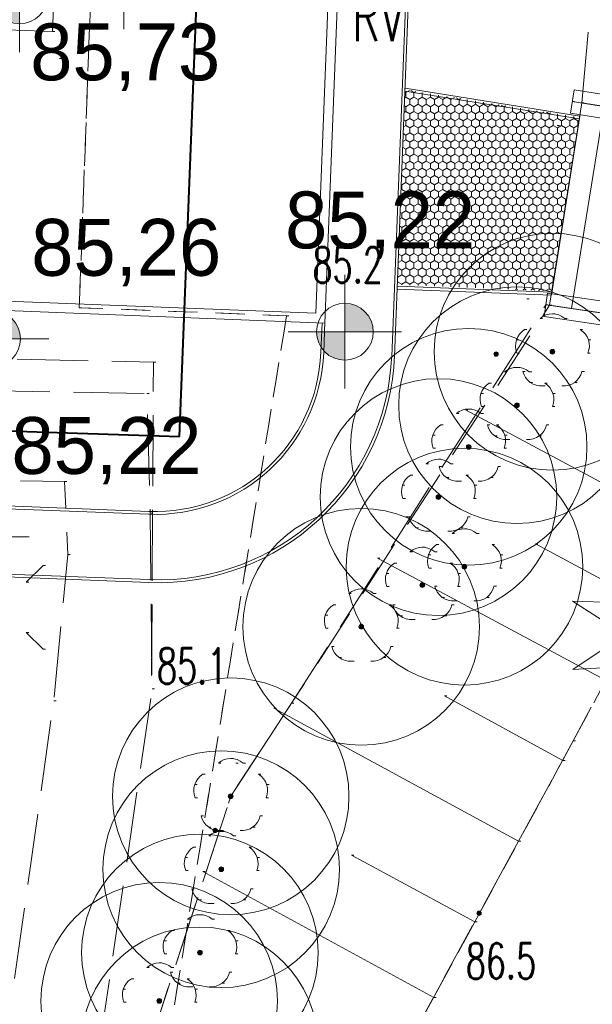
# Model space of a CAD drawing. Extents: x -134780 to 5540120, y 74663 to 5964901.
# Tile 25 of 71: x 5539594 to 5539606, y 5961311 to 5961332. Entities that reach past the tile are written whole.
import ezdxf

# ---------------------------------------------------------------- set-up
doc = ezdxf.new("R2010")
doc.units = 0
doc.header["$MEASUREMENT"] = 0
doc.set_wipeout_variables(frame=1)
for name, pattern in [('L_0_03', [1, 0.5, -0.5]), ('L_0_05', [1.75, 1.25, -0.5]), ('L_0_06', [2, 1.5, -0.5])]:
    doc.linetypes.add(name, pattern=pattern)
for name, color, linetype, lineweight in [('000_Inne__niezydentyfikowane__Nr_Pióra__7', 7, 'Continuous', 13), ('0_Nr_Pióra__7', 7, 'Continuous', 13), ('Arch drogi_Nr_Pióra__21', 7, 'Continuous', 9), ('bt_Nr_Pióra__7', 7, 'Continuous', 13), ('chodnik_Nr_Pióra__7', 7, 'Continuous', 13), ('drzewo_lisciaste_Nr_Pióra__7', 7, 'Continuous', 13), ('inny_obiekt_zagospodarowania_terenu_Nr_Pióra__7', 7, 'Continuous', 13), ('INWENT RZĘDNE_Nr_Pióra__21', 7, 'Continuous', 9), ('KR_ObiektKarto_Nr_Pióra__7', 7, 'Continuous', 13), ('latarnia_Nr_Pióra__7', 7, 'Continuous', 13), ('mapa', 7, 'Continuous', 13), ('mur_op_Nr_Pióra__7', 7, 'Continuous', 13), ('pikieta_naturalna_Atr2_Nr_Pióra__7', 7, 'Continuous', 13), ('pikieta_naturalna_Nr_Pióra__7', 7, 'Continuous', 13), ('sch_Nr_Pióra__7', 7, 'Continuous', 13), ('skarpa_nieumocniona_Nr_Pióra__7', 7, 'Continuous', 13), ('skarpa_Nr_Pióra__7', 7, 'Continuous', 13), ('zasuwa_lub_zawor_Nr_Pióra__7', 7, 'Continuous', 13)]:
    doc.layers.add(name, color=color, linetype=linetype, lineweight=lineweight)
for name, color, linetype, lineweight, true_color in [('209_oznaczenie_konturu_klasyfikacyjnego_Nr_Pióra__3', 7, 'Continuous', 18, 0xff6600), ('217_kontur_klasyfikacyjny_Nr_Pióra__3', 7, 'Continuous', 18, 0xff6600), ('218_kontur_uzytku_gruntowego_Nr_Pióra__3', 7, 'Continuous', 18, 0xff6600), ('_woda2', 7, 'Continuous', 30, 0x0b2af4), ('arch wypelnienia_Nr_Pióra__22', 7, 'Continuous', 9, 0x7f7f7f), ('Arch zieleń_Nr_Pióra__4', 7, 'Continuous', 9, 0x029e21)]:
    doc.layers.add(name, color=color, linetype=linetype, lineweight=lineweight, true_color=true_color)
doc.layers.add('INWENT RZĘDNE', color=7, linetype='Continuous')
doc.styles.add('GENERATED_STYLE_1', font='txt')
doc.styles.add('GENERATED_STYLE_7', font='Simplex.shx', dxfattribs={"bigfont": 'BIGFONT.SHX'})
doc.linetypes.add('L_0_29_SHX', pattern='A,0,[1,Rusinowo ZAGOSPODAROWANIE1.Shx,S=5,R=0,X=0,Y=0],-5,0', length=5)

# ---------------------------------------------------------------- blocks, each defined once
blk = doc.blocks.new('Koty wysokościowe_53', base_point=(-120141, 107004))
at = {"layer": 'INWENT RZĘDNE_Nr_Pióra__21', "linetype": 'Continuous'}
for points in [[(-120141, 107004), (-119541, 107004), (-119586, 107233), (-119716, 107428), (-119911, 107558), (-120141, 107604)], [(-120141, 107004), (-120741, 107004), (-120695, 106774), (-120565, 106579), (-120370, 106449), (-120141, 106404)]]:
    blk.add_hatch(color=256, dxfattribs=at).paths.add_polyline_path(points, flags=0)
for p, q in [((-120141, 105804), (-120141, 108204)), ((-121341, 107004), (-118941, 107004))]:
    blk.add_line(p, q, dxfattribs=at)
blk.add_circle((-120141, 107004), 600, dxfattribs=at)
at = {"layer": 'INWENT RZĘDNE_Nr_Pióra__21', "insert": (-119915, 104985), "char_height": 1200, "attachment_point": 7, "style": 'GENERATED_STYLE_1'}
blk.add_mtext('{85,73}', dxfattribs=at)
blk = doc.blocks.new('Koty wysokościowe_50', base_point=(-121136, 95562))
at = {"layer": 'INWENT RZĘDNE_Nr_Pióra__21', "linetype": 'Continuous'}
for points in [[(-121136, 95562), (-120536, 95562), (-120582, 95792), (-120712, 95987), (-120907, 96117), (-121136, 96162)], [(-121136, 95562), (-121736, 95562), (-121691, 95333), (-121561, 95138), (-121366, 95008), (-121136, 94962)]]:
    blk.add_hatch(color=256, dxfattribs=at).paths.add_polyline_path(points, flags=0)
for p, q in [((-121136, 94362), (-121136, 96762)), ((-122336, 95562), (-119936, 95562))]:
    blk.add_line(p, q, dxfattribs=at)
blk.add_circle((-121136, 95562), 600, dxfattribs=at)
at = {"layer": 'INWENT RZĘDNE_Nr_Pióra__21', "insert": (-120310, 96671), "char_height": 1200, "attachment_point": 7, "style": 'GENERATED_STYLE_1'}
blk.add_mtext('{85,22}', dxfattribs=at)
blk = doc.blocks.new('Koty wysokościowe_25', base_point=(-113264, 99896))
at = {"layer": 'INWENT RZĘDNE_Nr_Pióra__21', "linetype": 'Continuous'}
for points in [[(-113264, 99896), (-112664, 99896), (-112710, 100126), (-112840, 100321), (-113035, 100451), (-113264, 100496)], [(-113264, 99896), (-113864, 99896), (-113818, 99667), (-113688, 99472), (-113494, 99342), (-113264, 99296)]]:
    blk.add_hatch(color=256, dxfattribs=at).paths.add_polyline_path(points, flags=0)
for p, q in [((-113264, 98696), (-113264, 101096)), ((-114464, 99896), (-112064, 99896))]:
    blk.add_line(p, q, dxfattribs=at)
blk.add_circle((-113264, 99896), 600, dxfattribs=at)
at = {"layer": 'INWENT RZĘDNE_Nr_Pióra__21', "insert": (-114527, 101435), "char_height": 1200, "attachment_point": 7, "style": 'GENERATED_STYLE_1'}
blk.add_mtext('{85,22}', dxfattribs=at)
blk = doc.blocks.new('Koty wysokościowe_14', base_point=(-120721, 99747))
at = {"layer": 'INWENT RZĘDNE_Nr_Pióra__21', "linetype": 'Continuous'}
for points in [[(-120721, 99747), (-120121, 99747), (-120167, 99977), (-120297, 100171), (-120491, 100301), (-120721, 100347)], [(-120721, 99747), (-121321, 99747), (-121275, 99517), (-121145, 99323), (-120951, 99193), (-120721, 99147)]]:
    blk.add_hatch(color=256, dxfattribs=at).paths.add_polyline_path(points, flags=0)
for p, q in [((-120721, 98547), (-120721, 100947)), ((-121921, 99747), (-119521, 99747))]:
    blk.add_line(p, q, dxfattribs=at)
blk.add_circle((-120721, 99747), 600, dxfattribs=at)
at = {"layer": 'INWENT RZĘDNE_Nr_Pióra__21', "insert": (-119894, 100856), "char_height": 1200, "attachment_point": 7, "style": 'GENERATED_STYLE_1'}
blk.add_mtext('{85,26}', dxfattribs=at)
blk = doc.blocks.new('Koty wysokościowe_13', base_point=(-117936, 107489))
at = {"layer": 'INWENT RZĘDNE_Nr_Pióra__21', "linetype": 'Continuous'}
for points in [[(-117936, 107489), (-117336, 107489), (-117382, 107718), (-117512, 107913), (-117706, 108043), (-117936, 108089)], [(-117936, 107489), (-118536, 107489), (-118490, 107259), (-118360, 107065), (-118166, 106935), (-117936, 106889)]]:
    blk.add_hatch(color=256, dxfattribs=at).paths.add_polyline_path(points, flags=0)
for p, q in [((-117936, 106289), (-117936, 108689)), ((-119136, 107489), (-116736, 107489))]:
    blk.add_line(p, q, dxfattribs=at)
blk.add_circle((-117936, 107489), 600, dxfattribs=at)
at = {"layer": 'INWENT RZĘDNE_Nr_Pióra__21', "insert": (-117422, 107078), "char_height": 1200, "attachment_point": 7, "style": 'GENERATED_STYLE_1'}
blk.add_mtext('{85,26}', dxfattribs=at)
blk = doc.blocks.new('mapa')
at = {"layer": 'arch wypelnienia_Nr_Pióra__22', "linetype": 'Continuous'}
h = blk.add_hatch(dxfattribs=at)
h.set_pattern_fill('Hexagonal', color=252, scale=0.001, style=0, pattern_type=2)
h.set_pattern_definition([(90, (5539713.8376, 5961225.37486), (-0.17320508, 0), [0.1, -0.2]), (90, (5539713.751, 5961225.52486), (-0.17320508, 0), [0.1, -0.2]), (150, (5539713.8376, 5961225.47486), (0.08660254, 0.15), [0.1, -0.2]), (150, (5539713.66439, 5961225.47486), (0.08660254, 0.15), [0.1, -0.2]), (210, (5539713.8376, 5961225.37486), (-0.08660254, 0.15), [0.1, -0.2]), (210, (5539713.66439, 5961225.37486), (-0.08660254, 0.15), [0.1, -0.2])])
h.paths.add_polyline_path([(5539605.532, 5961329.796), (5539601.844, 5961330.384), (5539601.683, 5961326.263), (5539604.949, 5961326.135)], flags=0)
at = {"layer": 'drzewo_lisciaste_Nr_Pióra__7', "linetype": 'Continuous'}
for points in [[(5539604.96, 5961324.8, 1), (5539604.96, 5961324.9, 1)], [(5539604.21, 5961323.67, 1), (5539604.21, 5961323.77, 1)], [(5539603.19, 5961322.79, 1), (5539603.19, 5961322.89, 1)], [(5539602.55, 5961321.73, 1), (5539602.55, 5961321.83, 1)], [(5539603.1, 5961320.26, 1), (5539603.1, 5961320.36, 1)], [(5539602.21, 5961319.87, 1), (5539602.21, 5961319.97, 1)], [(5539600.92, 5961318.99, 1), (5539600.92, 5961319.09, 1)], [(5539598.16, 5961315.41, 1), (5539598.16, 5961315.51, 1)], [(5539597.96, 5961313.87, 1), (5539597.96, 5961313.97, 1)], [(5539597.51, 5961312.11, 1), (5539597.51, 5961312.21, 1)], [(5539596.65, 5961311.09, 1), (5539596.65, 5961311.19, 1)]]:
    blk.add_hatch(color=252, dxfattribs=at).paths.add_polyline_path(points, flags=0)
at = {"layer": 'pikieta_naturalna_Nr_Pióra__7', "linetype": 'Continuous'}
for points in [[(5539603.77, 5961324.755, 1), (5539603.77, 5961324.845, 1)], [(5539597.83, 5961314.695, 1), (5539597.83, 5961314.785, 1)], [(5539603.41, 5961312.945, 1), (5539603.41, 5961313.035, 1)]]:
    blk.add_hatch(color=252, dxfattribs=at).paths.add_polyline_path(points, flags=0)
at = {"layer": '000_Inne__niezydentyfikowane__Nr_Pióra__7', "color": 252, "linetype": 'Continuous', "flags": 128}
for points in [[(5539607.8, 5961321.12), (5539603.12, 5961323.62)], [(5539606.95, 5961319.53), (5539604.6, 5961320.79)], [(5539606.08, 5961317.91), (5539601.26, 5961320.49)], [(5539605.18, 5961316.22), (5539602.68, 5961317.58)], [(5539604.24, 5961314.51), (5539599.07, 5961317.32)], [(5539603.32, 5961312.81), (5539600.71, 5961314.22)], [(5539602.45, 5961311.21), (5539597.57, 5961313.87)]]:
    blk.add_lwpolyline(points, dxfattribs=at)
at = {"layer": '0_Nr_Pióra__7', "color": 252, "linetype": 'Continuous'}
for p, q in [((5539594.396, 5961331.61), (5539594.446, 5961331.61)), ((5539594.54, 5961331.04), (5539594.59, 5961331.04)), ((5539605.378, 5961330.135), (5539605.428, 5961330.135)), ((5539605.581, 5961330.108), (5539605.631, 5961330.108)), ((5539605.06, 5961329.63), (5539605.11, 5961329.63)), ((5539604.42, 5961325.97), (5539604.47, 5961325.97)), ((5539604.82, 5961325.84), (5539604.87, 5961325.84)), ((5539594.96, 5961325.78), (5539595.01, 5961325.78)), ((5539604.9, 5961325.83), (5539604.95, 5961325.83)), ((5539604.96, 5961325.65), (5539605.01, 5961325.65)), ((5539599.34, 5961325.61), (5539599.39, 5961325.61)), ((5539604.699, 5961325.553), (5539604.749, 5961325.553)), ((5539605.221, 5961325.553), (5539605.271, 5961325.553)), ((5539604.372, 5961325.316), (5539604.422, 5961325.316)), ((5539605.548, 5961325.316), (5539605.598, 5961325.316)), ((5539604.2, 5961325.098), (5539604.25, 5961325.098)), ((5539605.72, 5961325.098), (5539605.77, 5961325.098)), ((5539603.77, 5961324.8), (5539603.82, 5961324.8)), ((5539604.211, 5961324.821), (5539604.261, 5961324.821)), ((5539604.96, 5961324.85), (5539605.01, 5961324.85)), ((5539605.709, 5961324.821), (5539605.759, 5961324.821)), ((5539596.528, 5961324.631), (5539596.578, 5961324.631)), ((5539603.949, 5961324.423), (5539603.999, 5961324.423)), ((5539604.21, 5961324.52), (5539604.26, 5961324.52)), ((5539604.336, 5961324.435), (5539604.386, 5961324.435)), ((5539604.471, 5961324.423), (5539604.521, 5961324.423)), ((5539605.584, 5961324.435), (5539605.634, 5961324.435)), ((5539603.622, 5961324.186), (5539603.672, 5961324.186)), ((5539604.49, 5961324.202), (5539604.54, 5961324.202)), ((5539604.798, 5961324.186), (5539604.848, 5961324.186)), ((5539605.43, 5961324.202), (5539605.48, 5961324.202)), ((5539596.39, 5961323.97), (5539596.44, 5961323.97)), ((5539603.45, 5961323.968), (5539603.5, 5961323.968)), ((5539604.759, 5961324.127), (5539604.809, 5961324.127)), ((5539604.97, 5961323.968), (5539605.02, 5961323.968)), ((5539605.161, 5961324.127), (5539605.211, 5961324.127)), ((5539603.12, 5961323.62), (5539603.17, 5961323.62)), ((5539603.19, 5961323.64), (5539603.24, 5961323.64)), ((5539603.461, 5961323.691), (5539603.511, 5961323.691)), ((5539604.21, 5961323.72), (5539604.26, 5961323.72)), ((5539604.959, 5961323.691), (5539605.009, 5961323.691)), ((5539602.929, 5961323.543), (5539602.979, 5961323.543)), ((5539603.451, 5961323.543), (5539603.501, 5961323.543)), ((5539602.602, 5961323.306), (5539602.652, 5961323.306)), ((5539603.586, 5961323.305), (5539603.636, 5961323.305)), ((5539603.778, 5961323.306), (5539603.828, 5961323.306)), ((5539604.834, 5961323.305), (5539604.884, 5961323.305)), ((5539602.43, 5961323.088), (5539602.48, 5961323.088)), ((5539603.74, 5961323.072), (5539603.79, 5961323.072)), ((5539603.95, 5961323.088), (5539604, 5961323.088)), ((5539604.009, 5961322.997), (5539604.059, 5961322.997)), ((5539604.411, 5961322.997), (5539604.461, 5961322.997)), ((5539604.68, 5961323.072), (5539604.73, 5961323.072)), ((5539602.441, 5961322.811), (5539602.491, 5961322.811)), ((5539603.19, 5961322.84), (5539603.24, 5961322.84)), ((5539603.939, 5961322.811), (5539603.989, 5961322.811)), ((5539602.55, 5961322.58), (5539602.6, 5961322.58)), ((5539602.289, 5961322.483), (5539602.339, 5961322.483)), ((5539602.566, 5961322.425), (5539602.616, 5961322.425)), ((5539602.811, 5961322.483), (5539602.861, 5961322.483)), ((5539603.814, 5961322.425), (5539603.864, 5961322.425)), ((5539594.65, 5961322.11), (5539594.7, 5961322.11)), ((5539601.962, 5961322.246), (5539602.012, 5961322.246)), ((5539602.72, 5961322.192), (5539602.77, 5961322.192)), ((5539602.989, 5961322.117), (5539603.039, 5961322.117)), ((5539603.138, 5961322.246), (5539603.188, 5961322.246)), ((5539603.391, 5961322.117), (5539603.441, 5961322.117)), ((5539603.66, 5961322.192), (5539603.71, 5961322.192)), ((5539601.79, 5961322.028), (5539601.84, 5961322.028)), ((5539603.31, 5961322.028), (5539603.36, 5961322.028)), ((5539601.801, 5961321.751), (5539601.851, 5961321.751)), ((5539602.55, 5961321.78), (5539602.6, 5961321.78)), ((5539603.299, 5961321.751), (5539603.349, 5961321.751)), ((5539596.46, 5961321.44), (5539596.51, 5961321.44)), ((5539601.86, 5961321.36), (5539601.91, 5961321.36)), ((5539601.926, 5961321.365), (5539601.976, 5961321.365)), ((5539603.174, 5961321.365), (5539603.224, 5961321.365)), ((5539602.08, 5961321.132), (5539602.13, 5961321.132)), ((5539602.349, 5961321.057), (5539602.399, 5961321.057)), ((5539602.751, 5961321.057), (5539602.801, 5961321.057)), ((5539603.02, 5961321.132), (5539603.07, 5961321.132)), ((5539603.1, 5961321.11), (5539603.15, 5961321.11)), ((5539602.839, 5961321.013), (5539602.889, 5961321.013)), ((5539603.361, 5961321.013), (5539603.411, 5961321.013)), ((5539602.21, 5961320.72), (5539602.26, 5961320.72)), ((5539602.512, 5961320.776), (5539602.562, 5961320.776)), ((5539603.688, 5961320.776), (5539603.738, 5961320.776)), ((5539604.6, 5961320.79), (5539604.65, 5961320.79)), ((5539594.72, 5961320.57), (5539594.77, 5961320.57)), ((5539601.26, 5961320.49), (5539601.31, 5961320.49)), ((5539601.949, 5961320.623), (5539601.999, 5961320.623)), ((5539602.34, 5961320.558), (5539602.39, 5961320.558)), ((5539602.471, 5961320.623), (5539602.521, 5961320.623)), ((5539603.86, 5961320.558), (5539603.91, 5961320.558)), ((5539594.194, 5961320.334), (5539594.244, 5961320.334)), ((5539601.622, 5961320.386), (5539601.672, 5961320.386)), ((5539602.351, 5961320.281), (5539602.401, 5961320.281)), ((5539602.798, 5961320.386), (5539602.848, 5961320.386)), ((5539603.1, 5961320.31), (5539603.15, 5961320.31)), ((5539603.849, 5961320.281), (5539603.899, 5961320.281)), ((5539601.45, 5961320.168), (5539601.5, 5961320.168)), ((5539602.97, 5961320.168), (5539603.02, 5961320.168)), ((5539593.841, 5961319.981), (5539593.891, 5961319.981)), ((5539600.92, 5961319.84), (5539600.97, 5961319.84)), ((5539601.461, 5961319.891), (5539601.511, 5961319.891)), ((5539602.21, 5961319.92), (5539602.26, 5961319.92)), ((5539602.476, 5961319.895), (5539602.526, 5961319.895)), ((5539602.959, 5961319.891), (5539603.009, 5961319.891)), ((5539603.724, 5961319.895), (5539603.774, 5961319.895)), ((5539600.659, 5961319.743), (5539600.709, 5961319.743)), ((5539601.181, 5961319.743), (5539601.231, 5961319.743)), ((5539602.63, 5961319.662), (5539602.68, 5961319.662)), ((5539603.57, 5961319.662), (5539603.62, 5961319.662)), ((5539600.332, 5961319.506), (5539600.382, 5961319.506)), ((5539601.508, 5961319.506), (5539601.558, 5961319.506)), ((5539601.586, 5961319.505), (5539601.636, 5961319.505)), ((5539602.834, 5961319.505), (5539602.884, 5961319.505)), ((5539602.899, 5961319.587), (5539602.949, 5961319.587)), ((5539603.301, 5961319.587), (5539603.351, 5961319.587)), ((5539600.16, 5961319.288), (5539600.21, 5961319.288)), ((5539601.68, 5961319.288), (5539601.73, 5961319.288)), ((5539601.74, 5961319.272), (5539601.79, 5961319.272)), ((5539602.009, 5961319.197), (5539602.059, 5961319.197)), ((5539602.411, 5961319.197), (5539602.461, 5961319.197)), ((5539602.68, 5961319.272), (5539602.73, 5961319.272)), ((5539600.171, 5961319.011), (5539600.221, 5961319.011)), ((5539600.92, 5961319.04), (5539600.97, 5961319.04)), ((5539601.669, 5961319.011), (5539601.719, 5961319.011)), ((5539593.841, 5961318.92), (5539593.891, 5961318.92)), ((5539594.194, 5961318.567), (5539594.244, 5961318.567)), ((5539600.296, 5961318.625), (5539600.346, 5961318.625)), ((5539601.544, 5961318.625), (5539601.594, 5961318.625)), ((5539600.45, 5961318.392), (5539600.5, 5961318.392)), ((5539601.39, 5961318.392), (5539601.44, 5961318.392)), ((5539600.719, 5961318.317), (5539600.769, 5961318.317)), ((5539601.121, 5961318.317), (5539601.171, 5961318.317)), ((5539596.5, 5961317.73), (5539596.55, 5961317.73)), ((5539602.68, 5961317.58), (5539602.73, 5961317.58)), ((5539594.42, 5961317.48), (5539594.47, 5961317.48)), ((5539599.07, 5961317.32), (5539599.12, 5961317.32)), ((5539599.447, 5961317.425), (5539599.497, 5961317.425)), ((5539605.4, 5961316.63), (5539605.45, 5961316.63)), ((5539597.899, 5961316.163), (5539597.949, 5961316.163)), ((5539598.16, 5961316.26), (5539598.21, 5961316.26)), ((5539598.27, 5961316.16), (5539598.32, 5961316.16)), ((5539598.421, 5961316.163), (5539598.471, 5961316.163)), ((5539605.18, 5961316.22), (5539605.23, 5961316.22)), ((5539597.572, 5961315.926), (5539597.622, 5961315.926)), ((5539598.748, 5961315.926), (5539598.798, 5961315.926)), ((5539597.4, 5961315.708), (5539597.45, 5961315.708)), ((5539598.92, 5961315.708), (5539598.97, 5961315.708)), ((5539598.16, 5961315.46), (5539598.21, 5961315.46)), ((5539597.411, 5961315.431), (5539597.461, 5961315.431)), ((5539598.909, 5961315.431), (5539598.959, 5961315.431)), ((5539597.536, 5961315.045), (5539597.586, 5961315.045)), ((5539598.784, 5961315.045), (5539598.834, 5961315.045)), ((5539597.69, 5961314.812), (5539597.74, 5961314.812)), ((5539597.699, 5961314.623), (5539597.749, 5961314.623)), ((5539597.83, 5961314.74), (5539597.88, 5961314.74)), ((5539597.959, 5961314.737), (5539598.009, 5961314.737)), ((5539597.96, 5961314.72), (5539598.01, 5961314.72)), ((5539598.221, 5961314.623), (5539598.271, 5961314.623)), ((5539598.361, 5961314.737), (5539598.411, 5961314.737)), ((5539598.63, 5961314.812), (5539598.68, 5961314.812)), ((5539604.24, 5961314.51), (5539604.29, 5961314.51)), ((5539597.372, 5961314.386), (5539597.422, 5961314.386)), ((5539598.548, 5961314.386), (5539598.598, 5961314.386)), ((5539600.71, 5961314.22), (5539600.76, 5961314.22)), ((5539597.2, 5961314.168), (5539597.25, 5961314.168)), ((5539598.72, 5961314.168), (5539598.77, 5961314.168)), ((5539597.211, 5961313.891), (5539597.261, 5961313.891)), ((5539597.57, 5961313.87), (5539597.62, 5961313.87)), ((5539597.96, 5961313.92), (5539598.01, 5961313.92)), ((5539598.709, 5961313.891), (5539598.759, 5961313.891)), ((5539597.336, 5961313.505), (5539597.386, 5961313.505)), ((5539598.584, 5961313.505), (5539598.634, 5961313.505)), ((5539597.49, 5961313.272), (5539597.54, 5961313.272)), ((5539597.759, 5961313.197), (5539597.809, 5961313.197)), ((5539598.161, 5961313.197), (5539598.211, 5961313.197)), ((5539598.43, 5961313.272), (5539598.48, 5961313.272)), ((5539597.51, 5961312.96), (5539597.56, 5961312.96)), ((5539603.41, 5961312.99), (5539603.46, 5961312.99)), ((5539597.249, 5961312.863), (5539597.299, 5961312.863)), ((5539597.771, 5961312.863), (5539597.821, 5961312.863)), ((5539603.32, 5961312.81), (5539603.37, 5961312.81)), ((5539596.922, 5961312.626), (5539596.972, 5961312.626)), ((5539598.098, 5961312.626), (5539598.148, 5961312.626)), ((5539596.75, 5961312.408), (5539596.8, 5961312.408)), ((5539598.27, 5961312.408), (5539598.32, 5961312.408)), ((5539596.761, 5961312.131), (5539596.811, 5961312.131)), ((5539597.51, 5961312.16), (5539597.56, 5961312.16)), ((5539598.259, 5961312.131), (5539598.309, 5961312.131)), ((5539596.65, 5961311.94), (5539596.7, 5961311.94)), ((5539596.389, 5961311.843), (5539596.439, 5961311.843)), ((5539596.886, 5961311.745), (5539596.936, 5961311.745)), ((5539596.911, 5961311.843), (5539596.961, 5961311.843)), ((5539598.134, 5961311.745), (5539598.184, 5961311.745)), ((5539596.062, 5961311.606), (5539596.112, 5961311.606)), ((5539597.04, 5961311.512), (5539597.09, 5961311.512)), ((5539597.238, 5961311.606), (5539597.288, 5961311.606)), ((5539597.98, 5961311.512), (5539598.03, 5961311.512)), ((5539595.89, 5961311.388), (5539595.94, 5961311.388)), ((5539597.309, 5961311.437), (5539597.359, 5961311.437)), ((5539597.41, 5961311.388), (5539597.46, 5961311.388)), ((5539597.711, 5961311.437), (5539597.761, 5961311.437)), ((5539595.901, 5961311.111), (5539595.951, 5961311.111)), ((5539596.65, 5961311.14), (5539596.7, 5961311.14)), ((5539597.399, 5961311.111), (5539597.449, 5961311.111)), ((5539602.45, 5961311.21), (5539602.5, 5961311.21))]:
    blk.add_line(p, q, dxfattribs=at)
at = {"layer": '217_kontur_klasyfikacyjny_Nr_Pióra__3', "color": 252, "linetype": 'L_0_03', "flags": 128}
for points in [[(5539595.25, 5961333.69), (5539594.96, 5961325.78)], [(5539594.96, 5961325.78), (5539599.34, 5961325.61)], [(5539599.34, 5961325.61), (5539596.81, 5961310.07)]]:
    blk.add_lwpolyline(points, dxfattribs=at)
at = {"layer": '218_kontur_uzytku_gruntowego_Nr_Pióra__3', "color": 252, "linetype": 'L_0_03', "flags": 128}
for points in [[(5539595.25, 5961333.69), (5539594.96, 5961325.78)], [(5539594.96, 5961325.78), (5539595.25, 5961333.69)], [(5539594.96, 5961325.78), (5539599.34, 5961325.61)], [(5539599.34, 5961325.61), (5539594.96, 5961325.78)], [(5539599.34, 5961325.61), (5539596.81, 5961310.07)], [(5539596.81, 5961310.07), (5539599.34, 5961325.61)]]:
    blk.add_lwpolyline(points, dxfattribs=at)
at = {"layer": 'Arch drogi_Nr_Pióra__21', "linetype": 'Continuous'}
for p, q in [((5539601.982, 5961335.451), (5539601.563, 5961324.749)), ((5539602.039, 5961335.389), (5539601.623, 5961324.747)), ((5539600.217, 5961332.303), (5539599.958, 5961325.663)), ((5539600.417, 5961332.295), (5539600.15, 5961325.455)), ((5539604.938, 5961326.045), (5539605.54, 5961329.826)), ((5539599.958, 5961325.663), (5539592.713, 5961325.946)), ((5539600.15, 5961325.455), (5539592.706, 5961325.746)), ((5539600.09, 5961325.457), (5539600.066, 5961324.838)), ((5539600.151, 5961325.485), (5539600.126, 5961324.836)), ((5539596.429, 5961321.417), (5539571.488, 5961322.392)), ((5539596.432, 5961321.477), (5539571.491, 5961322.452)), ((5539596.435, 5961320.036), (5539580.078, 5961320.675)), ((5539596.433, 5961319.976), (5539580.136, 5961320.613))]:
    blk.add_line(p, q, dxfattribs=at)
at = {"layer": 'Arch drogi_Nr_Pióra__21', "color": 252, "linetype": 'Continuous'}
for p, q in [((5539605.54, 5961329.826), (5539601.845, 5961330.414)), ((5539605.53, 5961329.766), (5539601.843, 5961330.354)), ((5539604.938, 5961326.045), (5539601.679, 5961326.173)), ((5539604.947, 5961326.105), (5539601.682, 5961326.233))]:
    blk.add_line(p, q, dxfattribs=at)
at = {"layer": 'Arch drogi_Nr_Pióra__21', "linetype": 'Continuous'}
for centre, radius in [((5539596.568, 5961324.975), 3.56), ((5539596.568, 5961324.975), 3.5), ((5539596.628, 5961324.972), 5), ((5539596.628, 5961324.972), 4.94)]:
    blk.add_arc(centre, radius, 267.7616, 357.7616, dxfattribs=at)
at = {"layer": 'Arch zieleń_Nr_Pióra__4', "color": 252, "linetype": 'Continuous'}
for p, q in [((5539606.86, 5961318.63), (5539605.387, 5961319.585)), ((5539607.143, 5961319.524), (5539605.387, 5961319.585)), ((5539606.856, 5961319.124), (5539605.393, 5961318.138)), ((5539607.154, 5961318.233), (5539605.393, 5961318.138))]:
    blk.add_line(p, q, dxfattribs=at)
for centre in [(5539604.96, 5961324.85), (5539604.21, 5961323.72), (5539603.19, 5961322.84), (5539602.55, 5961321.78), (5539603.1, 5961320.31), (5539600.92, 5961319.04), (5539598.16, 5961315.46), (5539597.96, 5961313.92), (5539597.51, 5961312.16), (5539596.65, 5961311.14), (5539597.5, 5961310.2)]:
    blk.add_circle(centre, 2.5, dxfattribs=at)
at = {"layer": 'bt_Nr_Pióra__7', "color": 252, "linetype": 'L_0_06', "flags": 128}
blk.add_lwpolyline([(5539577.652, 5961325.012), (5539596.528, 5961324.631), (5539596.487, 5961317.556)], dxfattribs=at)
at = {"layer": 'chodnik_Nr_Pióra__7', "color": 252, "linetype": 'L_0_06', "flags": 128}
blk.add_lwpolyline([(5539573.85, 5961350.515), (5539573.48, 5961350.53), (5539573.4, 5961348.41), (5539573.779, 5961348.407), (5539573.76, 5961348.04), (5539579.85, 5961347.77), (5539579.782, 5961345.734), (5539573.9, 5961345.78), (5539575.85, 5961335.03), (5539577.75, 5961324.47), (5539591.47, 5961324.05), (5539596.39, 5961323.97), (5539596.46, 5961321.44), (5539596.5, 5961317.73), (5539595.14, 5961308.47), (5539594.22, 5961302.65), (5539593.77, 5961299.63), (5539593.49, 5961296), (5539591.99, 5961287.81), (5539591.61, 5961282.43), (5539589.13, 5961281.94), (5539589.56, 5961284.8), (5539591.9, 5961299.58), (5539594.42, 5961317.48), (5539594.72, 5961320.57), (5539594.65, 5961322.11), (5539590.73, 5961322.16), (5539578.09, 5961322.67), (5539578.89, 5961318.3), (5539577.2, 5961318.26), (5539576.39, 5961321.74), (5539574.24, 5961333.51), (5539573.16, 5961338.51), (5539571.77, 5961345.69), (5539570.5, 5961345.62), (5539570.5, 5961351.67), (5539570.52, 5961352.22), (5539573.55, 5961351.9), (5539573.87, 5961350.93)], close=True, dxfattribs=at)
at = {"layer": 'drzewo_lisciaste_Nr_Pióra__7', "color": 252, "linetype": 'Continuous'}
for centre in [(5539604.96, 5961324.85), (5539604.21, 5961323.72), (5539603.19, 5961322.84), (5539602.55, 5961321.78), (5539603.1, 5961320.31), (5539602.21, 5961319.92), (5539600.92, 5961319.04), (5539598.16, 5961315.46), (5539597.96, 5961313.92), (5539597.51, 5961312.16), (5539596.65, 5961311.14)]:
    blk.add_circle(centre, 0.05, dxfattribs=at)
for centre, start, end in [((5539604.96, 5961325.25), 49.272, 130.728), ((5539604.58, 5961324.974), 121.308, 202.548), ((5539605.34, 5961324.974), 337.452, 58.692), ((5539604.21, 5961324.12), 49.272, 130.728), ((5539604.725, 5961324.526), 193.221, 274.871), ((5539605.195, 5961324.526), 265.129, 346.779), ((5539603.83, 5961323.844), 121.308, 202.548), ((5539604.59, 5961323.844), 337.452, 58.692), ((5539603.19, 5961323.24), 49.272, 130.728), ((5539602.81, 5961322.964), 121.308, 202.548), ((5539603.975, 5961323.396), 193.221, 274.871), ((5539603.57, 5961322.964), 337.452, 58.692), ((5539604.445, 5961323.396), 265.129, 346.779), ((5539602.55, 5961322.18), 49.272, 130.728), ((5539602.955, 5961322.516), 193.221, 274.871), ((5539603.425, 5961322.516), 265.129, 346.779), ((5539602.17, 5961321.904), 121.308, 202.548), ((5539602.93, 5961321.904), 337.452, 58.692), ((5539602.315, 5961321.456), 193.221, 274.871), ((5539602.785, 5961321.456), 265.129, 346.779), ((5539603.1, 5961320.71), 49.272, 130.728), ((5539602.21, 5961320.32), 49.272, 130.728), ((5539602.72, 5961320.434), 121.308, 202.548), ((5539603.48, 5961320.434), 337.452, 58.692), ((5539601.83, 5961320.044), 121.308, 202.548), ((5539602.59, 5961320.044), 337.452, 58.692), ((5539600.92, 5961319.44), 49.272, 130.728), ((5539602.865, 5961319.986), 193.221, 274.871), ((5539603.335, 5961319.986), 265.129, 346.779), ((5539600.54, 5961319.164), 121.308, 202.548), ((5539601.3, 5961319.164), 337.452, 58.692), ((5539601.975, 5961319.596), 193.221, 274.871), ((5539602.445, 5961319.596), 265.129, 346.779), ((5539600.685, 5961318.716), 193.221, 274.871), ((5539601.155, 5961318.716), 265.129, 346.779), ((5539598.16, 5961315.86), 49.272, 130.728), ((5539597.78, 5961315.584), 121.308, 202.548), ((5539598.54, 5961315.584), 337.452, 58.692), ((5539597.925, 5961315.136), 193.221, 274.871), ((5539598.395, 5961315.136), 265.129, 346.779), ((5539597.96, 5961314.32), 49.272, 130.728), ((5539597.58, 5961314.044), 121.308, 202.548), ((5539598.34, 5961314.044), 337.452, 58.692), ((5539597.725, 5961313.596), 193.221, 274.871), ((5539598.195, 5961313.596), 265.129, 346.779), ((5539597.51, 5961312.56), 49.272, 130.728), ((5539597.13, 5961312.284), 121.308, 202.548), ((5539597.89, 5961312.284), 337.452, 58.692), ((5539596.65, 5961311.54), 49.272, 130.728), ((5539597.275, 5961311.836), 193.221, 274.871), ((5539597.745, 5961311.836), 265.129, 346.779), ((5539596.27, 5961311.264), 121.308, 202.548), ((5539597.03, 5961311.264), 337.452, 58.692)]:
    blk.add_arc(centre, 0.4, start, end, dxfattribs=at)
at = {"layer": 'inny_obiekt_zagospodarowania_terenu_Nr_Pióra__7', "color": 252, "linetype": 'L_0_03', "flags": 128}
blk.add_lwpolyline([(5539601.53, 5961309.53), (5539605.4, 5961316.63), (5539608.69, 5961322.78), (5539609.779, 5961325.121)], dxfattribs=at)
at = {"layer": 'KR_ObiektKarto_Nr_Pióra__7', "color": 252, "linetype": 'Continuous', "flags": 128}
blk.add_lwpolyline([(5539606.05, 5961330.032), (5539605.365, 5961325.762)], dxfattribs=at)
at = {"layer": 'latarnia_Nr_Pióra__7', "color": 252, "linetype": 'Continuous', "flags": 128}
for points in [[(5539593.841, 5961319.981), (5539594.194, 5961320.334)], [(5539593.841, 5961318.92), (5539594.194, 5961318.567)]]:
    blk.add_lwpolyline(points, dxfattribs=at)
at = {"layer": 'mur_op_Nr_Pióra__7', "color": 252, "linetype": 'Continuous'}
for p, q in [((5539610.191, 5961329.617), (5539605.418, 5961330.382)), ((5539610.111, 5961329.123), (5539605.338, 5961329.888)), ((5539609.815, 5961325.368), (5539604.856, 5961326.087)), ((5539609.743, 5961324.873), (5539604.784, 5961325.593))]:
    blk.add_line(p, q, dxfattribs=at)
at = {"layer": 'mur_op_Nr_Pióra__7', "color": 252, "linetype": 'L_0_29_SHX'}
for p, q in [((5539610.151, 5961329.37), (5539605.378, 5961330.135)), ((5539609.779, 5961325.121), (5539604.82, 5961325.84))]:
    blk.add_line(p, q, dxfattribs=at)
at = {"layer": 'mur_op_Nr_Pióra__7', "color": 252, "linetype": 'Continuous', "flags": 128}
for points in [[(5539605.418, 5961330.382), (5539605.338, 5961329.888)], [(5539604.856, 5961326.087), (5539604.784, 5961325.593)]]:
    blk.add_lwpolyline(points, dxfattribs=at)
at = {"layer": 'pikieta_naturalna_Nr_Pióra__7', "color": 252, "linetype": 'Continuous'}
for centre in [(5539603.77, 5961324.8), (5539597.83, 5961314.74), (5539603.41, 5961312.99)]:
    blk.add_circle(centre, 0.045, dxfattribs=at)
at = {"layer": 'sch_Nr_Pióra__7', "color": 252, "linetype": 'Continuous', "flags": 128}
for points in [[(5539592.579, 5961334.806), (5539594.52, 5961334.731), (5539594.396, 5961331.61), (5539592.457, 5961331.686)], [(5539605.581, 5961330.108), (5539608.37, 5961329.66), (5539607.71, 5961325.42), (5539604.9, 5961325.83)]]:
    blk.add_lwpolyline(points, close=True, dxfattribs=at)
at = {"layer": 'skarpa_nieumocniona_Nr_Pióra__7', "color": 252, "linetype": 'L_0_06', "flags": 128}
for points in [[(5539605.581, 5961330.108), (5539606.21, 5961337.04), (5539607.5, 5961346.46), (5539608.69, 5961355.58), (5539609.63, 5961362.19), (5539610.3, 5961368.66), (5539612.89, 5961368.52), (5539613.33, 5961365.93), (5539612.95, 5961360.38), (5539612.48, 5961350.68), (5539611.64, 5961340.27), (5539611.12, 5961333.14), (5539610.151, 5961329.37)], [(5539612.44, 5961216.99), (5539610.06, 5961218.31), (5539602.52, 5961222.69), (5539595.6, 5961226.77), (5539595.49, 5961231.6), (5539596.67, 5961250.62), (5539595.15, 5961268.63), (5539591.76, 5961277.11), (5539591.61, 5961282.43), (5539591.99, 5961287.81), (5539593.952, 5961294.062), (5539595.56, 5961307.5), (5539598.16, 5961315.46), (5539599.447, 5961317.425), (5539604.82, 5961325.84), (5539609.779, 5961325.121), (5539608.69, 5961322.78), (5539608.64, 5961322.68), (5539605.4, 5961316.63), (5539601.53, 5961309.53), (5539598.8, 5961303.88), (5539597.99, 5961299.75), (5539597.47, 5961296.58), (5539596.26, 5961288.98), (5539595.52, 5961283.49), (5539595.86, 5961280.18), (5539596.22, 5961275.12), (5539597.04, 5961266.24), (5539597.33, 5961260.29), (5539597.52, 5961250.45), (5539597.18, 5961244.27), (5539596.64, 5961232.31), (5539598.25, 5961228.38), (5539605.11, 5961224.61), (5539613.95, 5961219.95)]]:
    blk.add_lwpolyline(points, close=True, dxfattribs=at)
at = {"layer": 'skarpa_Nr_Pióra__7', "color": 252, "linetype": 'L_0_05', "flags": 128}
blk.add_lwpolyline([(5539609.779, 5961325.121), (5539608.69, 5961322.78), (5539608.64, 5961322.68), (5539605.4, 5961316.63), (5539603.41, 5961312.99), (5539601.53, 5961309.53), (5539600.92, 5961308.27), (5539598.8, 5961303.88), (5539597.99, 5961299.75), (5539597.47, 5961296.58), (5539596.66, 5961291.48), (5539596.26, 5961288.98), (5539595.52, 5961283.49), (5539591.61, 5961282.43), (5539593.391, 5961291.106), (5539593.952, 5961294.062), (5539595.56, 5961307.5), (5539598.16, 5961315.46), (5539599.447, 5961317.425), (5539604.9, 5961325.83)], close=True, dxfattribs=at)
at = {"layer": 'INWENT RZĘDNE', "color": 252, "xscale": 0.001, "yscale": 0.001, "zscale": 0.001}
for name, p in [('Koty wysokościowe_13', (5539595.902, 5961332.864)), ('Koty wysokościowe_53', (5539593.697, 5961332.378)), ('Koty wysokościowe_25', (5539600.573, 5961325.271)), ('Koty wysokościowe_14', (5539593.117, 5961325.122)), ('Koty wysokościowe_50', (5539592.701, 5961320.937))]:
    blk.add_blockref(name, p, dxfattribs=at)
at = {"layer": '209_oznaczenie_konturu_klasyfikacyjnego_Nr_Pióra__3', "color": 252, "linetype": 'Continuous', "insert": (5539600.726, 5961332.411), "char_height": 1, "attachment_point": 1, "style": 'GENERATED_STYLE_7'}
blk.add_mtext('{\\W0.660000x;RV}', dxfattribs=at)
at = {"layer": 'pikieta_naturalna_Atr2_Nr_Pióra__7', "color": 252, "linetype": 'Continuous', "char_height": 0.75, "attachment_point": 1, "style": 'GENERATED_STYLE_7'}
for s, insert in [('{\\W0.660000x;85.2}', (5539599.889, 5961327.058)), ('{\\W0.660000x;85.1}', (5539596.602, 5961318.589)), ('{\\W0.660000x;86.5}', (5539603.129, 5961312.358))]:
    blk.add_mtext(s, dxfattribs=dict(at, insert=insert))

msp = doc.modelspace()

# ---------------------------------------------------------------- linework, layer by layer
at = {"layer": '_woda2', "color": 253, "lineweight": 40}
for p, q in [((5539597.078, 5961323.056), (5539597.505, 5961333.832)), ((5539561.002, 5961324.284), (5539597.078, 5961323.056))]:
    msp.add_line(p, q, dxfattribs=at)

# ---------------------------------------------------------------- next in the draw order: block references
at = {"layer": 'mapa', "color": 4, "lineweight": 40}
msp.add_blockref('mapa', (0, 0), dxfattribs=at)

# ---------------------------------------------------------------- next in the draw order: wipeouts: each hides what was drawn before it
msp.add_wipeout([(5539444.713, 5961266.963), (5539444.713, 5961415.463), (5539654.713, 5961415.463), (5539651.713, 5961412.413), (5539457.213, 5961412.413), (5539457.213, 5961270.013), (5539651.713, 5961270.013), (5539654.713, 5961266.963)]).dxf.layer = 'zasuwa_lub_zawor_Nr_Pióra__7'

doc.saveas('drawing.dxf')
